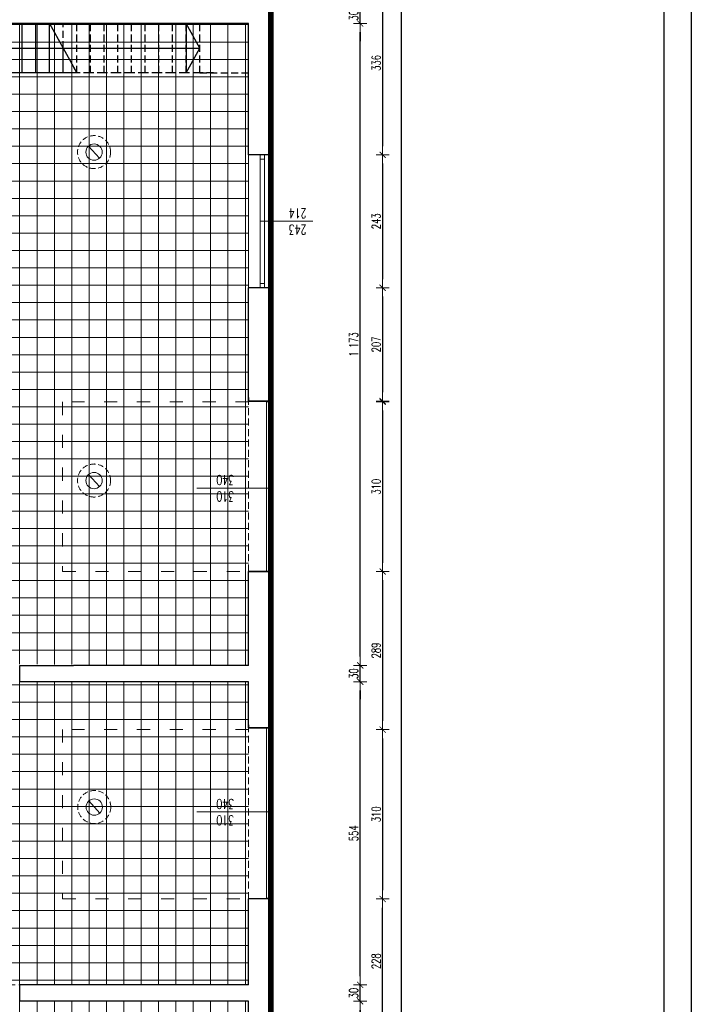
# Model space of a CAD drawing. Header units: millimetres. Extents: x -2948 to 78628, y 64669 to 215420.
# Tile 256 of 256: x 55829 to 57058, y 159918 to 161718. Entities that reach past the tile are written whole.
import ezdxf

# ---------------------------------------------------------------- set-up
doc = ezdxf.new("R2010")
doc.units = ezdxf.units.MM
for name, pattern in [('ACAD_ISO03W100', [30, 12, -18]), ('B0301', [25, 12.5, -6.25, 0, -6.25]), ('DASHED2', [0.375, 0.25, -0.125]), ('HIDDEN', [9.525, 6.35, -3.175])]:
    doc.linetypes.add(name, pattern=pattern)
for name, color, linetype, lineweight in [('-stolarka', 103, 'Continuous', 13), ('1_OPIS_OKNA', 60, 'Continuous', 13), ('kominy', 7, 'Continuous', 9), ('NOWE SCIANY', 3, 'Continuous', 13), ('NOWE WYBURZENIA', 1, 'Continuous', 20), ('OPIS', 2, 'Continuous', 13), ('POMOC', 1, 'Continuous', 13), ('SCIANY', 7, 'Continuous', 30), ('stolarka opis', 60, 'Continuous', 13), ('WYMIAR', 5, 'Continuous', 13), ('ŚCIANY', 7, 'Continuous', 30)]:
    doc.layers.add(name, color=color, linetype=linetype, lineweight=lineweight)
for name, color, linetype in [('_POMOCNICZE', 252, 'Continuous'), ('C--L99b', 1, 'Continuous'), ('FORMATKA', 7, 'Continuous'), ('schody', 7, 'Continuous')]:
    doc.layers.add(name, color=color, linetype=linetype)
doc.styles.add('style2', font='romans.shx', dxfattribs={"width": 0.7})
doc.dimstyles.new('100', dxfattribs={"dimscale": 80, "dimtxt": 0.2, "dimasz": 0.2, "dimexe": 1.25, "dimexo": 0.625, "dimgap": 0.05, "dimtad": 1, "dimdec": 0, "dimdsep": 46, "dimlunit": 6, "dimtxsty": 'style2', "dimblk1": 'TICK', "dimblk2": 'TICK', "dimsah": 1, "dimcen": 0.2, "dimse1": 1, "dimse2": 1, "dimclrd": 256, "dimclrt": 2, "dimadec": 0, "dimazin": 0, "dimtfac": 1, "dimtdec": 0, "dimtix": 1, "dimtmove": 1, "dimatfit": 0, "dimldrblk": 'DOTSMALL', "dimfxl": 1, "dimtolj": 1, "dimtzin": 0, "dimarcsym": 0})
pattern_1 = [(270, (659746.15, 586523.536), (31.75, -6e-14), []), (360, (659746.15, 586523.536), (6e-14, 31.75), [])]

# ---------------------------------------------------------------- blocks, each defined once
blk = doc.blocks.new('TICK')
at = {"color": 5}
for p, q in [((-1, 0), (1, 0)), ((0, -0.75), (0, 0.75))]:
    blk.add_line(p, q, dxfattribs=at)
at = {"const_width": 0.1}
blk.add_lwpolyline([(-0.35, -0.35), (0.35, 0.35)], dxfattribs=at)
blk = doc.blocks.new('*D1861')
at = {"layer": 'Defpoints', "color": 0, "ltscale": 2, "transparency": 16777216}
for p in [(56321.3, 161806.6), (56321.3, 161470.6), (56493.2, 161470.6)]:
    blk.add_point(p, dxfattribs=at)
at = {"layer": 'WYMIAR', "lineweight": -2, "ltscale": 2, "transparency": 16777216}
blk.add_line((56493.2, 161790.6), (56493.2, 161486.6), dxfattribs=at)
at = {"layer": 'WYMIAR', "lineweight": -2, "ltscale": 2, "transparency": 16777216, "xscale": 16, "yscale": 16, "zscale": 16}
for p, rotation in [((56493.2, 161806.6), 90), ((56493.2, 161470.6), 270)]:
    blk.add_blockref('TICK', p, dxfattribs=dict(at, rotation=rotation))
at = {"layer": 'WYMIAR', "color": 2, "ltscale": 2, "transparency": 16777216, "insert": (56481.2, 161638.6), "char_height": 16, "attachment_point": 5, "rotation": 90, "style": 'style2'}
blk.add_mtext('\\A1;336', dxfattribs=at)
blk = doc.blocks.new('_DotSmall')
at = {"layer": 'OPIS', "color": 0, "const_width": 0.5}
blk.add_lwpolyline([(-0.0625, 0, 1), (0.0625, 0, 1)], format="xyb", close=True, dxfattribs=at)
blk = doc.blocks.new('*D1862')
at = {"layer": 'Defpoints', "color": 0, "ltscale": 2, "transparency": 16777216}
for p in [(56321.3, 161470.6), (56321.3, 161227.6), (56493.2, 161227.6)]:
    blk.add_point(p, dxfattribs=at)
at = {"layer": 'WYMIAR', "lineweight": -2, "ltscale": 2, "transparency": 16777216}
blk.add_line((56493.2, 161454.6), (56493.2, 161243.6), dxfattribs=at)
at = {"layer": 'WYMIAR', "lineweight": -2, "ltscale": 2, "transparency": 16777216, "xscale": 16, "yscale": 16, "zscale": 16}
for p, rotation in [((56493.2, 161470.6), 90), ((56493.2, 161227.6), 270)]:
    blk.add_blockref('TICK', p, dxfattribs=dict(at, rotation=rotation))
at = {"layer": 'WYMIAR', "color": 2, "ltscale": 2, "transparency": 16777216, "insert": (56481.2, 161349.1), "char_height": 16, "attachment_point": 5, "rotation": 90, "style": 'style2'}
blk.add_mtext('\\A1;243', dxfattribs=at)
blk = doc.blocks.new('*D1863')
at = {"layer": 'Defpoints', "color": 0, "ltscale": 2, "transparency": 16777216}
for p in [(56321.3, 161227.6), (56321.3, 161020.6), (56493.2, 161020.6)]:
    blk.add_point(p, dxfattribs=at)
at = {"layer": 'WYMIAR', "lineweight": -2, "ltscale": 2, "transparency": 16777216}
blk.add_line((56493.2, 161211.6), (56493.2, 161036.6), dxfattribs=at)
at = {"layer": 'WYMIAR', "lineweight": -2, "ltscale": 2, "transparency": 16777216, "xscale": 16, "yscale": 16, "zscale": 16}
for p, rotation in [((56493.2, 161227.6), 90), ((56493.2, 161020.6), 270)]:
    blk.add_blockref('TICK', p, dxfattribs=dict(at, rotation=rotation))
at = {"layer": 'WYMIAR', "color": 2, "ltscale": 2, "transparency": 16777216, "insert": (56481.2, 161124.1), "char_height": 16, "attachment_point": 5, "rotation": 90, "style": 'style2'}
blk.add_mtext('\\A1;207', dxfattribs=at)
blk = doc.blocks.new('*D1864')
at = {"layer": 'Defpoints', "color": 0, "ltscale": 2, "transparency": 16777216}
for p in [(56321.3, 161019.1), (56322.7, 160709.1), (56493.2, 160709.1)]:
    blk.add_point(p, dxfattribs=at)
at = {"layer": 'WYMIAR', "lineweight": -2, "ltscale": 2, "transparency": 16777216}
blk.add_line((56493.2, 161003.1), (56493.2, 160725.1), dxfattribs=at)
at = {"layer": 'WYMIAR', "lineweight": -2, "ltscale": 2, "transparency": 16777216, "xscale": 16, "yscale": 16, "zscale": 16}
for p, rotation in [((56493.2, 161019.1), 90), ((56493.2, 160709.1), 270)]:
    blk.add_blockref('TICK', p, dxfattribs=dict(at, rotation=rotation))
at = {"layer": 'WYMIAR', "color": 2, "ltscale": 2, "transparency": 16777216, "insert": (56481.2, 160864.1), "char_height": 16, "attachment_point": 5, "rotation": 90, "style": 'style2'}
blk.add_mtext('\\A1;310', dxfattribs=at)
blk = doc.blocks.new('*D1865')
at = {"layer": 'Defpoints', "color": 0, "ltscale": 2, "transparency": 16777216}
for p in [(56321.3, 160709.1), (56329.6, 160420.2), (56493.2, 160420.2)]:
    blk.add_point(p, dxfattribs=at)
at = {"layer": 'WYMIAR', "lineweight": -2, "ltscale": 2, "transparency": 16777216}
blk.add_line((56493.2, 160693.1), (56493.2, 160436.2), dxfattribs=at)
at = {"layer": 'WYMIAR', "lineweight": -2, "ltscale": 2, "transparency": 16777216, "xscale": 16, "yscale": 16, "zscale": 16}
for p, rotation in [((56493.2, 160709.1), 90), ((56493.2, 160420.2), 270)]:
    blk.add_blockref('TICK', p, dxfattribs=dict(at, rotation=rotation))
at = {"layer": 'WYMIAR', "color": 2, "ltscale": 2, "transparency": 16777216, "insert": (56481.2, 160564.7), "char_height": 16, "attachment_point": 5, "rotation": 90, "style": 'style2'}
blk.add_mtext('\\A1;289', dxfattribs=at)
blk = doc.blocks.new('*D1866')
at = {"layer": 'Defpoints', "color": 0, "ltscale": 2, "transparency": 16777216}
for p in [(56329.6, 160420.2), (56329.6, 160110.6), (56493.2, 160110.6)]:
    blk.add_point(p, dxfattribs=at)
at = {"layer": 'WYMIAR', "lineweight": -2, "ltscale": 2, "transparency": 16777216}
blk.add_line((56493.2, 160404.2), (56493.2, 160126.6), dxfattribs=at)
at = {"layer": 'WYMIAR', "lineweight": -2, "ltscale": 2, "transparency": 16777216, "xscale": 16, "yscale": 16, "zscale": 16}
for p, rotation in [((56493.2, 160420.2), 90), ((56493.2, 160110.6), 270)]:
    blk.add_blockref('TICK', p, dxfattribs=dict(at, rotation=rotation))
at = {"layer": 'WYMIAR', "color": 2, "ltscale": 2, "transparency": 16777216, "insert": (56481.2, 160265.4), "char_height": 16, "attachment_point": 5, "rotation": 90, "style": 'style2'}
blk.add_mtext('\\A1;310', dxfattribs=at)
blk = doc.blocks.new('*D1849')
at = {"layer": 'Defpoints', "color": 0, "ltscale": 2, "transparency": 16777216}
for p in [(56329.6, 160110.6), (56493.2, 160110.6), (56329.6, 159883.1)]:
    blk.add_point(p, dxfattribs=at)
at = {"layer": 'WYMIAR', "lineweight": -2, "ltscale": 2, "transparency": 16777216}
blk.add_line((56493.2, 159899.1), (56493.2, 160094.6), dxfattribs=at)
at = {"layer": 'WYMIAR', "lineweight": -2, "ltscale": 2, "transparency": 16777216, "xscale": 16, "yscale": 16, "zscale": 16}
for p, rotation in [((56493.2, 160110.6), 90), ((56493.2, 159883.1), 270)]:
    blk.add_blockref('TICK', p, dxfattribs=dict(at, rotation=rotation))
at = {"layer": 'WYMIAR', "color": 2, "ltscale": 2, "transparency": 16777216, "insert": (56481.2, 159996.9), "char_height": 16, "attachment_point": 5, "rotation": 90, "style": 'style2'}
blk.add_mtext('\\A1;228', dxfattribs=at)
blk = doc.blocks.new('*D1887')
at = {"layer": 'Defpoints', "color": 0, "ltscale": 2, "transparency": 16777216}
for p in [(56315.7, 162958.6), (56315.7, 153291.6), (56527.3, 153291.6)]:
    blk.add_point(p, dxfattribs=at)
at = {"layer": 'WYMIAR', "lineweight": -2, "ltscale": 2, "transparency": 16777216}
blk.add_line((56527.3, 162942.6), (56527.3, 153307.6), dxfattribs=at)
at = {"layer": 'WYMIAR', "lineweight": -2, "ltscale": 2, "transparency": 16777216, "xscale": 16, "yscale": 16, "zscale": 16}
for p, rotation in [((56527.3, 162958.6), 90), ((56527.3, 153291.6), 270)]:
    blk.add_blockref('TICK', p, dxfattribs=dict(at, rotation=rotation))
at = {"layer": 'WYMIAR', "color": 2, "ltscale": 2, "transparency": 16777216, "insert": (56515.3, 158125.1), "char_height": 16, "attachment_point": 5, "rotation": 90, "style": 'style2'}
blk.add_mtext('\\A1;9\xa0667', dxfattribs=at)
blk = doc.blocks.new('*D1955')
at = {"layer": 'Defpoints', "color": 0, "ltscale": 2, "transparency": 16777216}
for p in [(56248, 159923.6), (56452.2, 159923.6), (56248, 158755.6)]:
    blk.add_point(p, dxfattribs=at)
at = {"layer": 'WYMIAR', "lineweight": -2, "ltscale": 2, "transparency": 16777216}
blk.add_line((56452.2, 158771.6), (56452.2, 159907.6), dxfattribs=at)
at = {"layer": 'WYMIAR', "lineweight": -2, "ltscale": 2, "transparency": 16777216, "xscale": 16, "yscale": 16, "zscale": 16}
for p, rotation in [((56452.2, 159923.6), 90), ((56452.2, 158755.6), 270)]:
    blk.add_blockref('TICK', p, dxfattribs=dict(at, rotation=rotation))
at = {"layer": 'WYMIAR', "color": 2, "ltscale": 2, "transparency": 16777216, "insert": (56440.2, 159339.6), "char_height": 16, "attachment_point": 5, "rotation": 90, "style": 'style2'}
blk.add_mtext('\\A1;1\xa0168', dxfattribs=at)
blk = doc.blocks.new('*D1956')
at = {"layer": 'Defpoints', "color": 0, "ltscale": 2, "transparency": 16777216}
for p in [(56248, 159953.6), (56452.2, 159953.6), (56248, 159923.6)]:
    blk.add_point(p, dxfattribs=at)
at = {"layer": 'WYMIAR', "lineweight": -2, "ltscale": 2, "transparency": 16777216}
for p, q in [((56452.2, 159969.6), (56452.2, 159985.6)), ((56452.2, 159923.6), (56452.2, 159953.6)), ((56452.2, 159907.6), (56452.2, 159891.6))]:
    blk.add_line(p, q, dxfattribs=at)
at = {"layer": 'WYMIAR', "lineweight": -2, "ltscale": 2, "transparency": 16777216, "xscale": 16, "yscale": 16, "zscale": 16}
for p, rotation in [((56452.2, 159953.6), 270), ((56452.2, 159923.6), 90)]:
    blk.add_blockref('TICK', p, dxfattribs=dict(at, rotation=rotation))
at = {"layer": 'WYMIAR', "color": 2, "ltscale": 2, "transparency": 16777216, "insert": (56440.2, 159938.6), "char_height": 16, "attachment_point": 5, "rotation": 90, "style": 'style2'}
blk.add_mtext('\\A1;30', dxfattribs=at)
blk = doc.blocks.new('*D1957')
at = {"layer": 'Defpoints', "color": 0, "ltscale": 2, "transparency": 16777216}
for p in [(56248, 160507.6), (56452.2, 160507.6), (56248, 159953.6)]:
    blk.add_point(p, dxfattribs=at)
at = {"layer": 'WYMIAR', "lineweight": -2, "ltscale": 2, "transparency": 16777216}
blk.add_line((56452.2, 159969.6), (56452.2, 160491.6), dxfattribs=at)
at = {"layer": 'WYMIAR', "lineweight": -2, "ltscale": 2, "transparency": 16777216, "xscale": 16, "yscale": 16, "zscale": 16}
for p, rotation in [((56452.2, 160507.6), 90), ((56452.2, 159953.6), 270)]:
    blk.add_blockref('TICK', p, dxfattribs=dict(at, rotation=rotation))
at = {"layer": 'WYMIAR', "color": 2, "ltscale": 2, "transparency": 16777216, "insert": (56440.2, 160230.6), "char_height": 16, "attachment_point": 5, "rotation": 90, "style": 'style2'}
blk.add_mtext('\\A1;554', dxfattribs=at)
blk = doc.blocks.new('*D1958')
at = {"layer": 'Defpoints', "color": 0, "ltscale": 2, "transparency": 16777216}
for p in [(56248, 160537.6), (56452.2, 160537.6), (56248, 160507.6)]:
    blk.add_point(p, dxfattribs=at)
at = {"layer": 'WYMIAR', "lineweight": -2, "ltscale": 2, "transparency": 16777216}
for p, q in [((56452.2, 160553.6), (56452.2, 160569.6)), ((56452.2, 160507.6), (56452.2, 160537.6)), ((56452.2, 160491.6), (56452.2, 160475.6))]:
    blk.add_line(p, q, dxfattribs=at)
at = {"layer": 'WYMIAR', "lineweight": -2, "ltscale": 2, "transparency": 16777216, "xscale": 16, "yscale": 16, "zscale": 16}
for p, rotation in [((56452.2, 160537.6), 270), ((56452.2, 160507.6), 90)]:
    blk.add_blockref('TICK', p, dxfattribs=dict(at, rotation=rotation))
at = {"layer": 'WYMIAR', "color": 2, "ltscale": 2, "transparency": 16777216, "insert": (56440.2, 160522.6), "char_height": 16, "attachment_point": 5, "rotation": 90, "style": 'style2'}
blk.add_mtext('\\A1;30', dxfattribs=at)
blk = doc.blocks.new('*D1959')
at = {"layer": 'Defpoints', "color": 0, "ltscale": 2, "transparency": 16777216}
for p in [(56248, 161710.6), (56452.2, 161710.6), (56248, 160537.6)]:
    blk.add_point(p, dxfattribs=at)
at = {"layer": 'WYMIAR', "lineweight": -2, "ltscale": 2, "transparency": 16777216}
blk.add_line((56452.2, 160553.6), (56452.2, 161694.6), dxfattribs=at)
at = {"layer": 'WYMIAR', "lineweight": -2, "ltscale": 2, "transparency": 16777216, "xscale": 16, "yscale": 16, "zscale": 16}
for p, rotation in [((56452.2, 161710.6), 90), ((56452.2, 160537.6), 270)]:
    blk.add_blockref('TICK', p, dxfattribs=dict(at, rotation=rotation))
at = {"layer": 'WYMIAR', "color": 2, "ltscale": 2, "transparency": 16777216, "insert": (56440.2, 161124.1), "char_height": 16, "attachment_point": 5, "rotation": 90, "style": 'style2'}
blk.add_mtext('\\A1;1\xa0173', dxfattribs=at)
blk = doc.blocks.new('*D1960')
at = {"layer": 'Defpoints', "color": 0, "ltscale": 2, "transparency": 16777216}
for p in [(56248, 161740.6), (56452.2, 161740.6), (56248, 161710.6)]:
    blk.add_point(p, dxfattribs=at)
at = {"layer": 'WYMIAR', "lineweight": -2, "ltscale": 2, "transparency": 16777216}
for p, q in [((56452.2, 161756.6), (56452.2, 161772.6)), ((56452.2, 161710.6), (56452.2, 161740.6)), ((56452.2, 161694.6), (56452.2, 161678.6))]:
    blk.add_line(p, q, dxfattribs=at)
at = {"layer": 'WYMIAR', "lineweight": -2, "ltscale": 2, "transparency": 16777216, "xscale": 16, "yscale": 16, "zscale": 16}
for p, rotation in [((56452.2, 161740.6), 270), ((56452.2, 161710.6), 90)]:
    blk.add_blockref('TICK', p, dxfattribs=dict(at, rotation=rotation))
at = {"layer": 'WYMIAR', "color": 2, "ltscale": 2, "transparency": 16777216, "insert": (56440.2, 161725.6), "char_height": 16, "attachment_point": 5, "rotation": 90, "style": 'style2'}
blk.add_mtext('\\A1;30', dxfattribs=at)

msp = doc.modelspace()

# ---------------------------------------------------------------- hatches: boundary and pattern name
at = {"layer": '_POMOCNICZE', "lineweight": 13, "true_color": 0x139b48, "extrusion": (-8.85905e-08, -2.09366e-08, 1)}
h = msp.add_hatch(dxfattribs=at)
h.set_pattern_fill('ANSI37', color=114, scale=10, angle=135)
h.set_pattern_definition(pattern_1)
h.paths.add_polyline_path([(56248, 161710.6), (55380, 161710.6), (55380, 161135.1), (56248, 161136.9)])
h = msp.add_hatch(dxfattribs=at)
h.set_pattern_fill('ANSI37', color=114, scale=10, angle=135)
h.set_pattern_definition(pattern_1)
h.paths.add_polyline_path([(56248, 161141.9), (55096, 161134.6), (55087, 160543.6), (56248, 160537.6)])
h = msp.add_hatch(dxfattribs=at)
h.set_pattern_fill('ANSI37', color=114, scale=10, angle=135)
h.set_pattern_definition(pattern_1)
h.paths.add_polyline_path([(56248, 160507.6), (55087.2, 160508.4), (55087, 159953.6), (56248, 159953.6)])
h = msp.add_hatch(dxfattribs=at)
h.set_pattern_fill('ANSI37', color=114, scale=10, angle=135)
h.set_pattern_definition(pattern_1)
h.paths.add_polyline_path([(56248, 159923.6), (55085.1, 159923.6), (55096, 159321.6), (56248, 159323.2)])

# ---------------------------------------------------------------- linework, layer by layer
at = {"layer": '-stolarka'}
for p, q in [((56269, 161470.6), (56269, 161227.6)), ((56277, 161470.6), (56277, 161227.6)), ((56277, 161462.6), (56269, 161462.6)), ((56277, 161235.6), (56269, 161235.6))]:
    msp.add_line(p, q, dxfattribs=at)
at = {"layer": '-stolarka', "ltscale": 2}
for points in [[(56281, 160709.1), (56281, 161019.1), (56289, 161019.1), (56289, 160709.1)], [(56281, 160709.1), (56281, 161019.1), (56289, 161019.1), (56289, 160709.1)], [(56281, 160112.1), (56281, 160423.6), (56289, 160423.6), (56289, 160112.1)], [(56281, 160112.1), (56281, 160423.6), (56289, 160423.6), (56289, 160112.1)]]:
    msp.add_lwpolyline(points, close=True, dxfattribs=at)
at = {"layer": '1_OPIS_OKNA'}
msp.add_line((56365.3, 161349.1), (56269, 161349.1), dxfattribs=at)
at = {"layer": 'C--L99b', "color": 12, "linetype": 'B0301', "true_color": 0xdb0000, "const_width": 10.4}
msp.add_lwpolyline([(56289, 162958.6), (56289, 153291.6)], dxfattribs=at)
at = {"layer": 'FORMATKA', "ltscale": 2}
for points in [[(57057.7, 165400.3), (57057.7, 152900.3), (54087.7, 152900.3), (54087.7, 165400.3)], [(54137.7, 152950.3), (54137.7, 165345.3), (57007.7, 165345.3), (57007.7, 152950.3)]]:
    msp.add_lwpolyline(points, close=True, dxfattribs=at)
at = {"layer": 'kominy', "ltscale": 2}
for points in [[(55975.3, 161464.5), (55955.6, 161486.7)], [(55975.3, 160864.3), (55955.6, 160886.5)], [(55975.8, 160267.5), (55956.1, 160289.7)]]:
    msp.add_lwpolyline(points, dxfattribs=at)
at = {"layer": 'kominy', "linetype": 'DASHED2', "ltscale": 40}
for centre in [(55965.5, 161475.6), (55965.5, 160875.4), (55965.9, 160278.6)]:
    msp.add_circle(centre, 30.2, dxfattribs=at)
at = {"layer": 'kominy', "ltscale": 2}
for centre in [(55965.5, 161475.6), (55965.5, 160875.4), (55965.9, 160278.6)]:
    msp.add_circle(centre, 14.9, dxfattribs=at)
at = {"layer": 'NOWE SCIANY'}
for p, q in [((56289, 160861.6), (56153.4, 160861.6)), ((56289, 160269.6), (56153.4, 160269.6))]:
    msp.add_line(p, q, dxfattribs=at)
at = {"layer": 'NOWE SCIANY', "linetype": 'HIDDEN', "ltscale": 2}
msp.add_line((55580.1, 159956.3), (55829.5, 159953.6), dxfattribs=at)
at = {"layer": 'NOWE SCIANY', "ltscale": 2}
msp.add_line((55829.5, 159923.6), (55829.5, 159953.6), dxfattribs=at)
at = {"layer": 'NOWE SCIANY'}
for points in [[(56248, 161020.6), (56289, 161020.6)], [(56285, 160709.1), (56248, 160709.1)], [(56248, 160423.6), (56289, 160423.6)]]:
    msp.add_lwpolyline(points, dxfattribs=at)
at = {"layer": 'NOWE SCIANY', "linetype": 'ACAD_ISO03W100', "ltscale": 2}
for points in [[(56248, 161019.1), (55908, 161019.1), (55908, 160709.1), (56248, 160709.1)], [(56248, 160420.6), (55908, 160420.6), (55908, 160110.6), (56248, 160110.6)]]:
    msp.add_lwpolyline(points, dxfattribs=at)
at = {"layer": 'NOWE SCIANY', "ltscale": 2}
msp.add_lwpolyline([(56281, 160112.1), (56281, 160423.6), (56289, 160423.6), (56289, 160112.1)], close=True, dxfattribs=at)
at = {"layer": 'NOWE WYBURZENIA', "linetype": 'HIDDEN', "ltscale": 2}
for p, q in [((56248, 160709.1), (56248, 161027.1)), ((56248, 160110.6), (56248, 160428.6))]:
    msp.add_line(p, q, dxfattribs=at)
at = {"layer": 'POMOC'}
for p, q in [((56248, 161227.6), (56248, 161470.6)), ((56289, 161470.6), (56289, 161227.6))]:
    msp.add_line(p, q, dxfattribs=at)
at = {"layer": 'schody', "ltscale": 2}
for points in [[(55809, 161665.6), (56159, 161665.6), (56134, 161710.6), (56134, 161620.6), (56159, 161665.6)], [(55834, 161620.6), (55809, 161620.6), (55809, 161710.6)], [(55859, 161620.6), (55834, 161620.6), (55834, 161710.6)], [(55884, 161620.6), (55859, 161620.6), (55859, 161710.6)], [(55884, 161620.6), (55859, 161620.6), (55859, 161710.6)], [(55909, 161620.6), (55884, 161620.6), (55884, 161710.6)], [(55884, 161710.6), (55934, 161620.6)], [(55934, 161620.6), (55909, 161620.6), (55909, 161665.6)]]:
    msp.add_lwpolyline(points, dxfattribs=at)
at = {"layer": 'schody', "linetype": 'HIDDEN', "ltscale": 2}
for points in [[(55934, 161620.6), (55909, 161665.6), (55909, 161710.6)], [(55959, 161620.6), (55934, 161620.6), (55934, 161710.6)], [(55984, 161620.6), (55959, 161620.6), (55959, 161710.6)], [(56009, 161620.6), (55984, 161620.6), (55984, 161710.6)], [(56034, 161620.6), (56009, 161620.6), (56009, 161710.6)], [(56059, 161620.6), (56034, 161620.6), (56034, 161710.6)], [(56084, 161620.6), (56059, 161620.6), (56059, 161710.6)], [(56109, 161620.6), (56084, 161620.6), (56084, 161710.6)], [(56134, 161620.6), (56109, 161620.6), (56109, 161710.6)], [(56159, 161620.6), (56134, 161620.6), (56134, 161710.6)], [(56159, 161620.6), (56134, 161620.6), (56134, 161710.6)], [(56184, 161620.6), (56159, 161620.6), (56159, 161710.6)], [(56159, 161620.6), (56248, 161620.6)]]:
    msp.add_lwpolyline(points, dxfattribs=at)
at = {"layer": 'SCIANY', "ltscale": 2}
for points in [[(56248, 161027.1), (56248, 161020.6), (56289, 161020.6)], [(56248, 160709.1), (56289, 160709.1)], [(55928, 160507.6), (55829.5, 160507.6), (55829.5, 160537.6), (55928, 160537.6)], [(56248, 160428.6), (56248, 160423.6), (56289, 160423.6)], [(55829.5, 159923.6), (55829.5, 159953.6)]]:
    msp.add_lwpolyline(points, dxfattribs=at)
at = {"layer": 'stolarka opis'}
for p, q in [((56289, 160861.6), (56153.4, 160861.6)), ((56289, 160269.6), (56153.4, 160269.6))]:
    msp.add_line(p, q, dxfattribs=at)
at = {"layer": 'ŚCIANY', "ltscale": 2}
for p, q in [((56289, 161470.6), (56289, 161806.6)), ((56248, 161710.6), (55803.5, 161710.6)), ((56248, 161470.6), (56248, 161710.6)), ((56289, 161470.6), (56248, 161470.6)), ((56248, 161020.6), (56248, 161227.6)), ((56289, 161227.6), (56248, 161227.6)), ((56289, 161227.6), (56254, 161227.6)), ((56289, 161020.6), (56289, 161227.6)), ((56289, 161020.6), (56248, 161020.6)), ((56248, 160537.6), (56248, 160709.1)), ((56289, 160709.1), (56248, 160709.1)), ((56289, 160423.6), (56289, 160709.1)), ((56248, 160537.6), (55928, 160537.6)), ((56248, 160507.6), (55928, 160507.6)), ((56248, 160423.6), (56248, 160507.6)), ((56289, 160423.6), (56248, 160423.6)), ((56248, 159953.6), (56248, 160110.6)), ((56289, 160110.6), (56248, 160110.6)), ((56289, 160110.6), (56254, 160110.6)), ((56289, 159884.6), (56289, 160110.6)), ((56248, 159953.6), (55829.5, 159953.6)), ((56248, 159923.6), (55829.5, 159923.6)), ((56248, 159884.6), (56248, 159923.6))]:
    msp.add_line(p, q, dxfattribs=at)

# ---------------------------------------------------------------- texts
at = {"layer": '1_OPIS_OKNA', "ltscale": 0.2, "insert": (56354, 161324.8), "char_height": 18, "width": 280.137, "attachment_point": 1, "rotation": 179.9915, "style": 'style2'}
msp.add_mtext('243\\P214', dxfattribs=at)
at = {"layer": 'NOWE SCIANY', "linetype": 'Continuous', "ltscale": 0.2, "char_height": 18, "width": 280.137, "attachment_point": 1, "rotation": 179.9915, "style": 'style2'}
for insert in [(56221.6, 160837.3), (56221.6, 160245.3)]:
    msp.add_mtext('310\\P340', dxfattribs=dict(at, insert=insert))

# ---------------------------------------------------------------- dimensions: what is measured, and where the dimension line sits
at = {"layer": 'WYMIAR', "ltscale": 2}
for base, p1, p2, angle, picture, middle in [((56527.3, 153291.6), (56315.7, 162958.6), (56315.7, 153291.6), 90, '*D1887', (56515.3, 158125.1)), ((56493.2, 161470.6), (56321.3, 161806.6), (56321.3, 161470.6), 90, '*D1861', (56481.2, 161638.6)), ((56452.2, 161740.6), (56248, 161710.6), (56248, 161740.6), 90, '*D1960', (56440.2, 161725.6)), ((56452.2, 161710.6), (56248, 160537.6), (56248, 161710.6), 90, '*D1959', (56440.2, 161124.1)), ((56493.2, 161227.6), (56321.3, 161470.6), (56321.3, 161227.6), 90, '*D1862', (56481.2, 161349.1)), ((56493.2, 161020.6), (56321.3, 161227.6), (56321.3, 161020.6), 90, '*D1863', (56481.2, 161124.1)), ((56493.2, 160709.1), (56321.3, 161019.1), (56322.7, 160709.1), 90, '*D1864', (56481.2, 160864.1)), ((56493.2, 160420.2), (56321.3, 160709.1), (56329.6, 160420.2), 90, '*D1865', (56481.2, 160564.7)), ((56452.2, 160537.6), (56248, 160507.6), (56248, 160537.6), 90, '*D1958', (56440.2, 160522.6)), ((56452.2, 160507.6), (56248, 159953.6), (56248, 160507.6), 90, '*D1957', (56440.2, 160230.6)), ((56493.2, 160110.6), (56329.6, 160420.2), (56329.6, 160110.6), 90, '*D1866', (56481.2, 160265.4)), ((56493.2163923, 160110.6207225), (56329.6457893, 159883.1207225), (56329.6457893, 160110.6207225), 270, '*D1849', (56481.2163923, 159996.8707225)), ((56452.2, 159953.6), (56248, 159923.6), (56248, 159953.6), 90, '*D1956', (56440.2, 159938.6)), ((56452.2, 159923.6), (56248, 158755.6), (56248, 159923.6), 90, '*D1955', (56440.2, 159339.6))]:
    dim = msp.add_linear_dim(base=base, p1=p1, p2=p2, angle=angle, dimstyle='100', dxfattribs=at)
    dim.commit()
    dim.dimension.update_dxf_attribs({"geometry": picture, "text_midpoint": middle})

doc.saveas('drawing.dxf')
